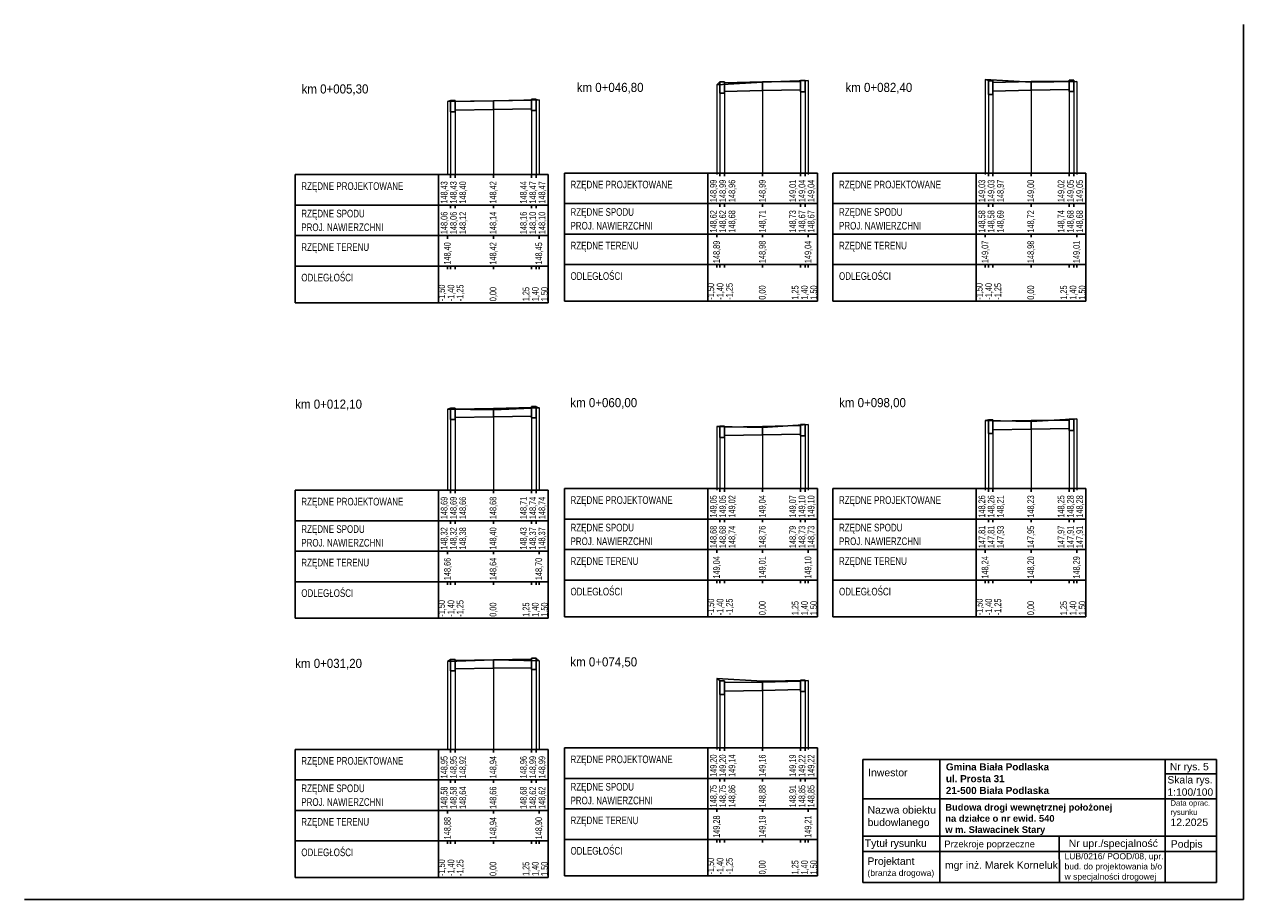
# Model space of a CAD drawing. Extents: x 122 to 234, y 297 to 358.
# Tile 3 of 3: x 194 to 234, y 329 to 358. Entities that reach past the tile are written whole.
import ezdxf

# ---------------------------------------------------------------- set-up
doc = ezdxf.new("R2010")
doc.units = 0
doc.header["$MEASUREMENT"] = 0
for name, color, linetype in [('PP_nawierzchnie', 7, 'Continuous'), ('PP_Opisy_tab', 7, 'Continuous'), ('PP_tabela', 7, 'Continuous'), ('PP_teren', 7, 'Continuous'), ('proj opisy', 7, 'Continuous')]:
    doc.layers.add(name, color=color, linetype=linetype)
doc.layers.add('PP_pomocnicze', color=7, linetype='Continuous', lineweight=9)
doc.layers.add('PP_projekt', color=5, linetype='Continuous', lineweight=30)
doc.styles.get("Standard").update_dxf_attribs({"font": 'ARIAL.TTF'})

msp = doc.modelspace()

# ---------------------------------------------------------------- linework, layer by layer
at = {"layer": 'Defpoints', "color": 1}
for q in [(234.304, 357.611), (194.304, 328.911)]:
    msp.add_line((234.304, 328.911), q, dxfattribs=at)
at = {"layer": 'PP_nawierzchnie'}
for p, q in [((217.121, 355.724), (217.121, 355.354)), ((217.271, 355.724), (217.271, 355.354)), ((217.271, 355.694), (217.271, 355.414)), ((218.521, 355.724), (218.521, 355.444)), ((218.521, 355.724), (218.521, 355.444)), ((219.771, 355.774), (219.771, 355.404)), ((219.771, 355.744), (219.771, 355.464)), ((219.921, 355.774), (219.921, 355.404)), ((225.93, 355.764), (225.93, 355.314)), ((226.08, 355.764), (226.08, 355.314)), ((226.08, 355.704), (226.08, 355.424)), ((227.33, 355.734), (227.33, 355.454)), ((227.33, 355.734), (227.33, 355.454)), ((228.58, 355.784), (228.58, 355.414)), ((228.58, 355.754), (228.58, 355.474)), ((228.73, 355.784), (228.73, 355.414)), ((217.121, 355.354), (217.271, 355.354)), ((217.271, 355.414), (218.521, 355.444)), ((218.521, 355.444), (219.771, 355.464)), ((219.771, 355.404), (219.921, 355.404)), ((225.93, 355.314), (226.08, 355.314)), ((226.08, 355.424), (227.33, 355.454)), ((227.33, 355.454), (228.58, 355.474)), ((228.58, 355.414), (228.73, 355.414)), ((208.289, 355.114), (208.289, 354.744)), ((208.439, 355.114), (208.439, 354.744)), ((208.439, 355.084), (208.439, 354.804)), ((208.439, 354.804), (209.689, 354.824)), ((209.689, 355.104), (209.689, 354.824)), ((209.689, 355.104), (209.689, 354.824)), ((209.689, 354.824), (210.939, 354.844)), ((210.939, 355.154), (210.939, 354.784)), ((210.939, 355.124), (210.939, 354.844)), ((211.089, 355.154), (211.089, 354.784)), ((208.289, 354.744), (208.439, 354.744)), ((210.939, 354.784), (211.089, 354.784)), ((208.289, 345.027), (208.289, 344.657)), ((208.439, 345.027), (208.439, 344.657)), ((208.439, 344.997), (208.439, 344.717)), ((209.689, 345.017), (209.689, 344.737)), ((209.689, 345.017), (209.689, 344.737)), ((210.939, 345.077), (210.939, 344.707)), ((210.939, 345.047), (210.939, 344.767)), ((211.089, 345.077), (211.089, 344.707)), ((208.289, 344.657), (208.439, 344.657)), ((208.439, 344.717), (209.689, 344.737)), ((209.689, 344.737), (210.939, 344.767)), ((210.939, 344.707), (211.089, 344.707)), ((217.121, 344.437), (217.121, 344.067)), ((217.271, 344.437), (217.271, 344.067)), ((217.271, 344.407), (217.271, 344.127)), ((218.521, 344.427), (218.521, 344.147)), ((218.521, 344.427), (218.521, 344.147)), ((219.771, 344.487), (219.771, 344.117)), ((219.771, 344.457), (219.771, 344.177)), ((219.921, 344.487), (219.921, 344.117)), ((225.93, 344.647), (225.93, 344.197)), ((226.08, 344.647), (226.08, 344.197)), ((226.08, 344.597), (226.08, 344.317)), ((227.33, 344.617), (227.33, 344.337)), ((227.33, 344.617), (227.33, 344.337)), ((228.58, 344.667), (228.58, 344.297)), ((228.58, 344.637), (228.58, 344.357)), ((228.73, 344.667), (228.73, 344.297)), ((217.121, 344.067), (217.271, 344.067)), ((217.271, 344.127), (218.521, 344.147)), ((218.521, 344.147), (219.771, 344.177)), ((219.771, 344.117), (219.921, 344.117)), ((225.93, 344.197), (226.08, 344.197)), ((226.08, 344.317), (227.33, 344.337)), ((227.33, 344.337), (228.58, 344.357)), ((228.58, 344.297), (228.73, 344.297)), ((210.939, 336.826), (210.939, 336.456)), ((211.089, 336.826), (211.089, 336.456)), ((208.289, 336.786), (208.289, 336.416)), ((208.289, 336.416), (208.439, 336.416)), ((208.439, 336.786), (208.439, 336.416)), ((208.439, 336.756), (208.439, 336.476)), ((208.439, 336.476), (209.689, 336.496)), ((209.689, 336.776), (209.689, 336.496)), ((209.689, 336.776), (209.689, 336.496)), ((209.689, 336.496), (210.939, 336.516)), ((210.939, 336.796), (210.939, 336.516)), ((210.939, 336.456), (211.089, 336.456)), ((217.121, 336.086), (217.121, 335.636)), ((217.271, 336.086), (217.271, 335.636)), ((217.271, 336.026), (217.271, 335.746)), ((218.521, 336.046), (218.521, 335.766)), ((218.521, 336.046), (218.521, 335.766)), ((219.771, 336.106), (219.771, 335.736)), ((219.771, 336.076), (219.771, 335.796)), ((219.921, 336.106), (219.921, 335.736)), ((217.121, 335.636), (217.271, 335.636)), ((217.271, 335.746), (218.521, 335.766)), ((218.521, 335.766), (219.771, 335.796)), ((219.771, 335.736), (219.921, 335.736))]:
    msp.add_line(p, q, dxfattribs=at)
at = {"layer": 'PP_Opisy_tab'}
for p, q in [((208.289, 352.684), (208.289, 352.584)), ((208.439, 352.684), (208.439, 352.584)), ((208.439, 352.684), (208.439, 352.584)), ((209.689, 352.684), (209.689, 352.584)), ((210.939, 352.684), (210.939, 352.584)), ((210.939, 352.684), (210.939, 352.584)), ((211.089, 352.684), (211.089, 352.584)), ((217.121, 352.734), (217.121, 352.634)), ((217.271, 352.734), (217.271, 352.634)), ((217.271, 352.734), (217.271, 352.634)), ((218.521, 352.734), (218.521, 352.634)), ((219.771, 352.734), (219.771, 352.634)), ((219.771, 352.734), (219.771, 352.634)), ((219.921, 352.734), (219.921, 352.634)), ((225.93, 352.734), (225.93, 352.634)), ((226.08, 352.734), (226.08, 352.634)), ((226.08, 352.734), (226.08, 352.634)), ((227.33, 352.734), (227.33, 352.634)), ((228.58, 352.734), (228.58, 352.634)), ((228.58, 352.734), (228.58, 352.634)), ((228.73, 352.734), (228.73, 352.634)), ((208.289, 351.684), (208.289, 351.584)), ((208.439, 351.684), (208.439, 351.584)), ((208.439, 351.684), (208.439, 351.584)), ((209.689, 351.684), (209.689, 351.584)), ((210.939, 351.684), (210.939, 351.584)), ((210.939, 351.684), (210.939, 351.584)), ((211.089, 351.684), (211.089, 351.584)), ((217.121, 351.734), (217.121, 351.634)), ((217.271, 351.734), (217.271, 351.634)), ((217.271, 351.734), (217.271, 351.634)), ((218.521, 351.734), (218.521, 351.634)), ((219.771, 351.734), (219.771, 351.634)), ((219.771, 351.734), (219.771, 351.634)), ((219.921, 351.734), (219.921, 351.634)), ((225.93, 351.734), (225.93, 351.634)), ((226.08, 351.734), (226.08, 351.634)), ((226.08, 351.734), (226.08, 351.634)), ((227.33, 351.734), (227.33, 351.634)), ((228.58, 351.734), (228.58, 351.634)), ((228.58, 351.734), (228.58, 351.634)), ((228.73, 351.734), (228.73, 351.634)), ((208.189, 350.684), (208.189, 350.584)), ((209.689, 350.684), (209.689, 350.584)), ((211.189, 350.684), (211.189, 350.584)), ((217.021, 350.734), (217.021, 350.634)), ((218.521, 350.734), (218.521, 350.634)), ((220.021, 350.734), (220.021, 350.634)), ((225.83, 350.734), (225.83, 350.634)), ((227.33, 350.734), (227.33, 350.634)), ((228.83, 350.734), (228.83, 350.634)), ((208.189, 349.684), (208.189, 349.584)), ((208.289, 349.684), (208.289, 349.584)), ((208.439, 349.684), (208.439, 349.584)), ((209.689, 349.684), (209.689, 349.584)), ((210.939, 349.684), (210.939, 349.584)), ((211.089, 349.684), (211.089, 349.584)), ((211.189, 349.684), (211.189, 349.584)), ((217.021, 349.734), (217.021, 349.634)), ((217.121, 349.734), (217.121, 349.634)), ((217.271, 349.734), (217.271, 349.634)), ((218.521, 349.734), (218.521, 349.634)), ((219.771, 349.734), (219.771, 349.634)), ((219.921, 349.734), (219.921, 349.634)), ((220.021, 349.734), (220.021, 349.634)), ((225.83, 349.734), (225.83, 349.634)), ((225.93, 349.734), (225.93, 349.634)), ((226.08, 349.734), (226.08, 349.634)), ((227.33, 349.734), (227.33, 349.634)), ((228.58, 349.734), (228.58, 349.634)), ((228.73, 349.734), (228.73, 349.634)), ((228.83, 349.734), (228.83, 349.634)), ((208.289, 342.337), (208.289, 342.237)), ((208.439, 342.337), (208.439, 342.237)), ((208.439, 342.337), (208.439, 342.237)), ((209.689, 342.337), (209.689, 342.237)), ((210.939, 342.337), (210.939, 342.237)), ((210.939, 342.337), (210.939, 342.237)), ((211.089, 342.337), (211.089, 342.237)), ((217.121, 342.387), (217.121, 342.287)), ((217.271, 342.387), (217.271, 342.287)), ((217.271, 342.387), (217.271, 342.287)), ((218.521, 342.387), (218.521, 342.287)), ((219.771, 342.387), (219.771, 342.287)), ((219.771, 342.387), (219.771, 342.287)), ((219.921, 342.387), (219.921, 342.287)), ((225.93, 342.387), (225.93, 342.287)), ((226.08, 342.387), (226.08, 342.287)), ((226.08, 342.387), (226.08, 342.287)), ((227.33, 342.387), (227.33, 342.287)), ((228.58, 342.387), (228.58, 342.287)), ((228.58, 342.387), (228.58, 342.287)), ((228.73, 342.387), (228.73, 342.287)), ((208.289, 341.337), (208.289, 341.237)), ((208.439, 341.337), (208.439, 341.237)), ((208.439, 341.337), (208.439, 341.237)), ((209.689, 341.337), (209.689, 341.237)), ((210.939, 341.337), (210.939, 341.237)), ((210.939, 341.337), (210.939, 341.237)), ((211.089, 341.337), (211.089, 341.237)), ((217.121, 341.387), (217.121, 341.287)), ((217.271, 341.387), (217.271, 341.287)), ((217.271, 341.387), (217.271, 341.287)), ((218.521, 341.387), (218.521, 341.287)), ((219.771, 341.387), (219.771, 341.287)), ((219.771, 341.387), (219.771, 341.287)), ((219.921, 341.387), (219.921, 341.287)), ((225.93, 341.387), (225.93, 341.287)), ((226.08, 341.387), (226.08, 341.287)), ((226.08, 341.387), (226.08, 341.287)), ((227.33, 341.387), (227.33, 341.287)), ((228.58, 341.387), (228.58, 341.287)), ((228.58, 341.387), (228.58, 341.287)), ((228.73, 341.387), (228.73, 341.287)), ((208.189, 340.337), (208.189, 340.237)), ((209.689, 340.337), (209.689, 340.237)), ((211.189, 340.337), (211.189, 340.237)), ((217.021, 340.387), (217.021, 340.287)), ((218.521, 340.387), (218.521, 340.287)), ((220.021, 340.387), (220.021, 340.287)), ((225.83, 340.387), (225.83, 340.287)), ((227.33, 340.387), (227.33, 340.287)), ((228.83, 340.387), (228.83, 340.287)), ((208.189, 339.337), (208.189, 339.237)), ((208.289, 339.337), (208.289, 339.237)), ((208.439, 339.337), (208.439, 339.237)), ((209.689, 339.337), (209.689, 339.237)), ((210.939, 339.337), (210.939, 339.237)), ((211.089, 339.337), (211.089, 339.237)), ((211.189, 339.337), (211.189, 339.237)), ((217.021, 339.387), (217.021, 339.287)), ((217.121, 339.387), (217.121, 339.287)), ((217.271, 339.387), (217.271, 339.287)), ((218.521, 339.387), (218.521, 339.287)), ((219.771, 339.387), (219.771, 339.287)), ((219.921, 339.387), (219.921, 339.287)), ((220.021, 339.387), (220.021, 339.287)), ((225.83, 339.387), (225.83, 339.287)), ((225.93, 339.387), (225.93, 339.287)), ((226.08, 339.387), (226.08, 339.287)), ((227.33, 339.387), (227.33, 339.287)), ((228.58, 339.387), (228.58, 339.287)), ((228.73, 339.387), (228.73, 339.287)), ((228.83, 339.387), (228.83, 339.287)), ((208.289, 333.836), (208.289, 333.736)), ((208.439, 333.836), (208.439, 333.736)), ((208.439, 333.836), (208.439, 333.736)), ((209.689, 333.836), (209.689, 333.736)), ((210.939, 333.836), (210.939, 333.736)), ((210.939, 333.836), (210.939, 333.736)), ((211.089, 333.836), (211.089, 333.736)), ((217.121, 333.886), (217.121, 333.786)), ((217.271, 333.886), (217.271, 333.786)), ((217.271, 333.886), (217.271, 333.786)), ((218.521, 333.886), (218.521, 333.786)), ((219.771, 333.886), (219.771, 333.786)), ((219.771, 333.886), (219.771, 333.786)), ((219.921, 333.886), (219.921, 333.786)), ((208.289, 332.836), (208.289, 332.736)), ((208.439, 332.836), (208.439, 332.736)), ((208.439, 332.836), (208.439, 332.736)), ((209.689, 332.836), (209.689, 332.736)), ((210.939, 332.836), (210.939, 332.736)), ((210.939, 332.836), (210.939, 332.736)), ((211.089, 332.836), (211.089, 332.736)), ((217.121, 332.886), (217.121, 332.786)), ((217.271, 332.886), (217.271, 332.786)), ((217.271, 332.886), (217.271, 332.786)), ((218.521, 332.886), (218.521, 332.786)), ((219.771, 332.886), (219.771, 332.786)), ((219.771, 332.886), (219.771, 332.786)), ((219.921, 332.886), (219.921, 332.786)), ((208.189, 331.836), (208.189, 331.736)), ((209.689, 331.836), (209.689, 331.736)), ((211.189, 331.836), (211.189, 331.736)), ((217.021, 331.886), (217.021, 331.786)), ((218.521, 331.886), (218.521, 331.786)), ((220.021, 331.886), (220.021, 331.786)), ((208.189, 330.836), (208.189, 330.736)), ((208.289, 330.836), (208.289, 330.736)), ((208.439, 330.836), (208.439, 330.736)), ((209.689, 330.836), (209.689, 330.736)), ((210.939, 330.836), (210.939, 330.736)), ((211.089, 330.836), (211.089, 330.736)), ((211.189, 330.836), (211.189, 330.736)), ((217.021, 330.886), (217.021, 330.786)), ((217.121, 330.886), (217.121, 330.786)), ((217.271, 330.886), (217.271, 330.786)), ((218.521, 330.886), (218.521, 330.786)), ((219.771, 330.886), (219.771, 330.786)), ((219.921, 330.886), (219.921, 330.786)), ((220.021, 330.886), (220.021, 330.786))]:
    msp.add_line(p, q, dxfattribs=at)
at = {"layer": 'PP_pomocnicze'}
for p, q in [((217.021, 355.624), (217.021, 352.684)), ((217.121, 355.724), (217.121, 352.684)), ((217.271, 355.724), (217.271, 352.684)), ((217.271, 355.694), (217.271, 352.684)), ((218.521, 355.724), (218.521, 352.684)), ((218.521, 355.714), (218.521, 352.684)), ((219.771, 355.774), (219.771, 352.684)), ((219.771, 355.744), (219.771, 352.684)), ((219.921, 355.774), (219.921, 352.684)), ((220.021, 355.774), (220.021, 352.684)), ((225.83, 355.804), (225.83, 352.684)), ((225.93, 355.764), (225.93, 352.684)), ((226.08, 355.764), (226.08, 352.684)), ((226.08, 355.704), (226.08, 352.684)), ((227.33, 355.734), (227.33, 352.684)), ((227.33, 355.714), (227.33, 352.684)), ((228.58, 355.784), (228.58, 352.684)), ((228.58, 355.754), (228.58, 352.684)), ((228.73, 355.784), (228.73, 352.684)), ((228.83, 355.744), (228.83, 352.684)), ((208.189, 355.084), (208.189, 352.684)), ((208.289, 355.114), (208.289, 352.684)), ((208.439, 355.114), (208.439, 352.684)), ((208.439, 355.084), (208.439, 352.684)), ((209.689, 355.104), (209.689, 352.684)), ((209.689, 355.104), (209.689, 352.684)), ((210.939, 355.154), (210.939, 352.684)), ((210.939, 355.124), (210.939, 352.684)), ((211.089, 355.154), (211.089, 352.684)), ((211.189, 355.134), (211.189, 352.684)), ((208.189, 344.997), (208.189, 342.337)), ((208.289, 345.027), (208.289, 342.337)), ((208.439, 345.027), (208.439, 342.337)), ((208.439, 344.997), (208.439, 342.337)), ((209.689, 345.017), (209.689, 342.337)), ((209.689, 344.977), (209.689, 342.337)), ((210.939, 345.077), (210.939, 342.337)), ((210.939, 345.047), (210.939, 342.337)), ((211.089, 345.077), (211.089, 342.337)), ((211.189, 345.037), (211.189, 342.337)), ((217.021, 344.427), (217.021, 342.337)), ((217.121, 344.437), (217.121, 342.337)), ((217.271, 344.437), (217.271, 342.337)), ((217.271, 344.407), (217.271, 342.337)), ((218.521, 344.427), (218.521, 342.337)), ((219.771, 344.487), (219.771, 342.337)), ((219.771, 344.457), (219.771, 342.337)), ((219.921, 344.487), (219.921, 342.337)), ((220.021, 344.487), (220.021, 342.337)), ((225.83, 344.627), (225.83, 342.337)), ((225.93, 344.647), (225.93, 342.337)), ((226.08, 344.647), (226.08, 342.337)), ((226.08, 344.597), (226.08, 342.337)), ((227.33, 344.617), (227.33, 342.337)), ((227.33, 344.587), (227.33, 342.337)), ((228.58, 344.667), (228.58, 342.337)), ((228.58, 344.637), (228.58, 342.337)), ((228.73, 344.667), (228.73, 342.337)), ((228.83, 344.677), (228.83, 342.337)), ((218.521, 344.397), (218.521, 342.337)), ((210.939, 336.826), (210.939, 333.836)), ((211.089, 336.826), (211.089, 333.836)), ((208.189, 336.716), (208.189, 333.836)), ((208.289, 336.786), (208.289, 333.836)), ((208.439, 336.786), (208.439, 333.836)), ((208.439, 336.756), (208.439, 333.836)), ((209.689, 336.776), (209.689, 333.836)), ((209.689, 336.776), (209.689, 333.836)), ((210.939, 336.796), (210.939, 333.836)), ((211.189, 336.736), (211.189, 333.836)), ((217.021, 336.166), (217.021, 333.836)), ((217.121, 336.086), (217.121, 333.836)), ((217.271, 336.086), (217.271, 333.836)), ((217.271, 336.026), (217.271, 333.836)), ((218.521, 336.076), (218.521, 333.836)), ((218.521, 336.046), (218.521, 333.836)), ((219.771, 336.106), (219.771, 333.836)), ((219.771, 336.076), (219.771, 333.836)), ((219.921, 336.106), (219.921, 333.836)), ((220.021, 336.096), (220.021, 333.836))]:
    msp.add_line(p, q, dxfattribs=at)
at = {"layer": 'PP_projekt', "color": 0, "lineweight": 9}
for p, q in [((217.121, 355.724), (217.021, 355.624)), ((225.93, 355.764), (225.83, 355.804)), ((208.289, 355.114), (208.189, 355.084)), ((211.089, 355.154), (211.189, 355.134)), ((208.289, 345.027), (208.189, 344.997)), ((211.089, 345.077), (211.189, 345.037)), ((217.121, 344.437), (217.021, 344.427)), ((225.93, 344.647), (225.83, 344.627)), ((211.089, 336.826), (211.189, 336.736)), ((208.289, 336.786), (208.189, 336.716)), ((217.121, 336.086), (217.021, 336.166))]:
    msp.add_line(p, q, dxfattribs=at)
at = {"layer": 'PP_projekt'}
for p, q in [((217.121, 355.724), (217.271, 355.724)), ((217.271, 355.694), (218.521, 355.724)), ((217.271, 355.724), (217.271, 355.694)), ((218.521, 355.724), (219.771, 355.744)), ((219.771, 355.774), (219.921, 355.774)), ((219.771, 355.744), (219.771, 355.774)), ((225.93, 355.764), (226.08, 355.764)), ((226.08, 355.764), (226.08, 355.704)), ((226.08, 355.704), (227.33, 355.734)), ((227.33, 355.734), (228.58, 355.754)), ((228.58, 355.784), (228.73, 355.784)), ((228.58, 355.754), (228.58, 355.784)), ((208.289, 355.114), (208.439, 355.114)), ((208.439, 355.114), (208.439, 355.084)), ((208.439, 355.084), (209.689, 355.104)), ((209.689, 355.104), (210.939, 355.124)), ((210.939, 355.154), (211.089, 355.154)), ((210.939, 355.124), (210.939, 355.154)), ((208.289, 345.027), (208.439, 345.027)), ((208.439, 345.027), (208.439, 344.997)), ((208.439, 344.997), (209.689, 345.017)), ((209.689, 345.017), (210.939, 345.047)), ((210.939, 345.077), (211.089, 345.077)), ((210.939, 345.047), (210.939, 345.077)), ((217.121, 344.437), (217.271, 344.437)), ((217.271, 344.437), (217.271, 344.407)), ((217.271, 344.407), (218.521, 344.427)), ((218.521, 344.427), (219.771, 344.457)), ((219.771, 344.487), (219.921, 344.487)), ((219.771, 344.457), (219.771, 344.487)), ((225.93, 344.647), (226.08, 344.647)), ((226.08, 344.647), (226.08, 344.597)), ((226.08, 344.597), (227.33, 344.617)), ((227.33, 344.617), (228.58, 344.637)), ((228.58, 344.667), (228.73, 344.667)), ((228.58, 344.637), (228.58, 344.667)), ((210.939, 336.826), (211.089, 336.826)), ((210.939, 336.796), (210.939, 336.826)), ((208.289, 336.786), (208.439, 336.786)), ((208.439, 336.786), (208.439, 336.756)), ((208.439, 336.756), (209.689, 336.776)), ((209.689, 336.776), (210.939, 336.796)), ((217.121, 336.086), (217.271, 336.086)), ((217.271, 336.086), (217.271, 336.026)), ((217.271, 336.026), (218.521, 336.046)), ((218.521, 336.046), (219.771, 336.076)), ((219.771, 336.106), (219.921, 336.106)), ((219.771, 336.076), (219.771, 336.106))]:
    msp.add_line(p, q, dxfattribs=at)
at = {"layer": 'PP_tabela'}
for p, q in [((203.189, 352.684), (203.189, 348.484)), ((203.189, 352.684), (211.489, 352.684)), ((207.889, 352.684), (207.889, 348.484)), ((211.489, 352.684), (211.489, 348.484)), ((212.021, 352.734), (212.021, 348.534)), ((212.021, 352.734), (220.321, 352.734)), ((216.721, 352.734), (216.721, 348.534)), ((220.321, 352.734), (220.321, 348.534)), ((220.83, 352.734), (220.83, 348.534)), ((220.83, 352.734), (229.13, 352.734)), ((225.53, 352.734), (225.53, 348.534)), ((229.13, 352.734), (229.13, 348.534)), ((203.189, 351.684), (211.489, 351.684)), ((212.021, 351.734), (220.321, 351.734)), ((220.83, 351.734), (229.13, 351.734)), ((203.189, 350.684), (211.489, 350.684)), ((212.021, 350.734), (220.321, 350.734)), ((220.83, 350.734), (229.13, 350.734)), ((203.189, 349.684), (211.489, 349.684)), ((212.021, 349.734), (220.321, 349.734)), ((220.83, 349.734), (229.13, 349.734)), ((203.189, 348.484), (211.489, 348.484)), ((212.021, 348.534), (220.321, 348.534)), ((220.83, 348.534), (229.13, 348.534)), ((203.189, 342.337), (203.189, 338.137)), ((203.189, 342.337), (211.489, 342.337)), ((207.889, 342.337), (207.889, 338.137)), ((211.489, 342.337), (211.489, 338.137)), ((212.021, 342.387), (212.021, 338.187)), ((212.021, 342.387), (220.321, 342.387)), ((216.721, 342.387), (216.721, 338.187)), ((220.321, 342.387), (220.321, 338.187)), ((220.83, 342.387), (220.83, 338.187)), ((220.83, 342.387), (229.13, 342.387)), ((225.53, 342.387), (225.53, 338.187)), ((229.13, 342.387), (229.13, 338.187)), ((203.189, 341.337), (211.489, 341.337)), ((212.021, 341.387), (220.321, 341.387)), ((220.83, 341.387), (229.13, 341.387)), ((203.189, 340.337), (211.489, 340.337)), ((212.021, 340.387), (220.321, 340.387)), ((220.83, 340.387), (229.13, 340.387)), ((203.189, 339.337), (211.489, 339.337)), ((212.021, 339.387), (220.321, 339.387)), ((220.83, 339.387), (229.13, 339.387)), ((203.189, 338.137), (211.489, 338.137)), ((212.021, 338.187), (220.321, 338.187)), ((220.83, 338.187), (229.13, 338.187)), ((203.189, 333.836), (203.189, 329.636)), ((203.189, 333.836), (211.489, 333.836)), ((207.889, 333.836), (207.889, 329.636)), ((211.489, 333.836), (211.489, 329.636)), ((212.021, 333.886), (212.021, 329.686)), ((212.021, 333.886), (220.321, 333.886)), ((216.721, 333.886), (216.721, 329.686)), ((220.321, 333.886), (220.321, 329.686)), ((203.189, 332.836), (211.489, 332.836)), ((212.021, 332.886), (220.321, 332.886)), ((203.189, 331.836), (211.489, 331.836)), ((212.021, 331.886), (220.321, 331.886)), ((203.189, 330.836), (211.489, 330.836)), ((212.021, 330.886), (220.321, 330.886)), ((203.189, 329.636), (211.489, 329.636)), ((212.021, 329.686), (220.321, 329.686))]:
    msp.add_line(p, q, dxfattribs=at)
at = {"layer": 'PP_teren'}
for p, q in [((217.021, 355.624), (218.521, 355.714)), ((218.521, 355.714), (220.021, 355.774)), ((225.83, 355.804), (227.33, 355.714)), ((227.33, 355.714), (228.83, 355.744)), ((208.189, 355.084), (209.689, 355.104)), ((209.689, 355.104), (211.189, 355.134)), ((208.189, 344.997), (209.689, 344.977)), ((209.689, 344.977), (211.189, 345.037)), ((217.021, 344.427), (218.521, 344.397)), ((218.521, 344.397), (220.021, 344.487)), ((225.83, 344.627), (227.33, 344.587)), ((227.33, 344.587), (228.83, 344.677)), ((208.189, 336.716), (209.689, 336.776)), ((209.689, 336.776), (211.189, 336.736)), ((217.021, 336.166), (218.521, 336.076)), ((218.521, 336.076), (220.021, 336.096))]:
    msp.add_line(p, q, dxfattribs=at)
at = {"layer": 'proj opisy', "lineweight": -3}
for p, q in [((221.81, 333.503), (221.81, 329.475)), ((221.81, 333.503), (233.412, 333.503)), ((224.335, 333.503), (224.335, 329.475)), ((231.728, 333.503), (231.728, 330.991)), ((233.412, 333.503), (233.412, 329.476)), ((221.81, 332.216), (233.412, 332.216)), ((221.81, 330.991), (233.412, 330.991)), ((228.257, 330.991), (228.258, 329.476)), ((231.728, 330.991), (231.728, 329.476)), ((221.81, 330.485), (233.412, 330.485)), ((221.81, 329.475), (233.412, 329.476))]:
    msp.add_line(p, q, dxfattribs=at)
at = {"layer": 'proj opisy'}
msp.add_line((233.412, 333.041), (231.728, 333.041), dxfattribs=at)

# ---------------------------------------------------------------- texts
at = {"layer": 'PP_Opisy_tab', "width": 0.75}
for s, p in [('148,43', (208.185, 351.734)), ('148,43', (208.488, 351.734)), ('148,40', (208.794, 351.734)), ('148,42', (209.789, 351.734)), ('148,44', (210.785, 351.734)), ('148,47', (211.091, 351.734)), ('148,47', (211.392, 351.734)), ('148,99', (217.017, 351.784)), ('148,99', (217.32, 351.784)), ('148,96', (217.626, 351.784)), ('148,99', (218.621, 351.784)), ('149,01', (219.617, 351.784)), ('149,04', (219.923, 351.784)), ('149,04', (220.224, 351.784)), ('149,03', (225.826, 351.784)), ('149,03', (226.129, 351.784)), ('148,97', (226.435, 351.784)), ('149,00', (227.43, 351.784)), ('149,02', (228.425, 351.784)), ('149,05', (228.731, 351.784)), ('149,05', (229.033, 351.784)), ('148,06', (208.185, 350.734)), ('148,06', (208.488, 350.734)), ('148,12', (208.794, 350.734)), ('148,14', (209.789, 350.734)), ('148,16', (210.785, 350.734)), ('148,10', (211.091, 350.734)), ('148,10', (211.392, 350.734)), ('148,62', (217.017, 350.784)), ('148,62', (217.32, 350.784)), ('148,68', (217.626, 350.784)), ('148,71', (218.621, 350.784)), ('148,73', (219.617, 350.784)), ('148,67', (219.923, 350.784)), ('148,67', (220.224, 350.784)), ('148,58', (225.826, 350.784)), ('148,58', (226.129, 350.784)), ('148,69', (226.435, 350.784)), ('148,72', (227.43, 350.784)), ('148,74', (228.425, 350.784)), ('148,68', (228.731, 350.784)), ('148,68', (229.033, 350.784)), ('148,40', (208.289, 349.734)), ('148,42', (209.789, 349.734)), ('148,45', (211.289, 349.734)), ('148,89', (217.121, 349.784)), ('148,98', (218.621, 349.784)), ('149,04', (220.121, 349.784)), ('149,07', (225.93, 349.784)), ('148,98', (227.43, 349.784)), ('149,01', (228.93, 349.784)), ('-1,50', (208.101, 348.534)), ('-1,40', (208.407, 348.534)), ('-1,25', (208.709, 348.534)), ('0,00', (209.789, 348.534)), ('1,25', (210.868, 348.534)), ('1,40', (211.174, 348.534)), ('1,50', (211.475, 348.534)), ('-1,50', (216.933, 348.584)), ('-1,40', (217.239, 348.584)), ('-1,25', (217.541, 348.584)), ('0,00', (218.621, 348.584)), ('1,25', (219.7, 348.584)), ('1,40', (220.006, 348.584)), ('1,50', (220.307, 348.584)), ('-1,50', (225.742, 348.584)), ('-1,40', (226.048, 348.584)), ('-1,25', (226.35, 348.584)), ('0,00', (227.43, 348.584)), ('1,25', (228.509, 348.584)), ('1,40', (228.815, 348.584)), ('1,50', (229.116, 348.584)), ('148,69', (208.185, 341.387)), ('148,69', (208.488, 341.387)), ('148,66', (208.794, 341.387)), ('148,68', (209.789, 341.387)), ('148,71', (210.785, 341.387)), ('148,74', (211.091, 341.387)), ('148,74', (211.392, 341.387)), ('149,05', (217.017, 341.437)), ('149,05', (217.32, 341.437)), ('149,02', (217.626, 341.437)), ('149,04', (218.621, 341.437)), ('149,07', (219.617, 341.437)), ('149,10', (219.923, 341.437)), ('149,10', (220.224, 341.437)), ('148,26', (225.826, 341.437)), ('148,26', (226.129, 341.437)), ('148,21', (226.435, 341.437)), ('148,23', (227.43, 341.437)), ('148,25', (228.425, 341.437)), ('148,28', (228.731, 341.437)), ('148,28', (229.033, 341.437)), ('148,32', (208.185, 340.387)), ('148,32', (208.488, 340.387)), ('148,38', (208.794, 340.387)), ('148,40', (209.789, 340.387)), ('148,43', (210.785, 340.387)), ('148,37', (211.091, 340.387)), ('148,37', (211.392, 340.387)), ('148,68', (217.017, 340.437)), ('148,68', (217.32, 340.437)), ('148,74', (217.626, 340.437)), ('148,76', (218.621, 340.437)), ('148,79', (219.617, 340.437)), ('148,73', (219.923, 340.437)), ('148,73', (220.224, 340.437)), ('147,81', (225.826, 340.437)), ('147,81', (226.129, 340.437)), ('147,93', (226.435, 340.437)), ('147,95', (227.43, 340.437)), ('147,97', (228.425, 340.437)), ('147,91', (228.731, 340.437)), ('147,91', (229.033, 340.437)), ('148,66', (208.289, 339.387)), ('148,64', (209.789, 339.387)), ('148,70', (211.289, 339.387)), ('149,04', (217.121, 339.437)), ('149,01', (218.621, 339.437)), ('149,10', (220.121, 339.437)), ('148,24', (225.93, 339.437)), ('148,20', (227.43, 339.437)), ('148,29', (228.93, 339.437)), ('-1,50', (208.101, 338.187)), ('-1,40', (208.407, 338.187)), ('-1,25', (208.709, 338.187)), ('0,00', (209.789, 338.187)), ('1,25', (210.868, 338.187)), ('1,40', (211.174, 338.187)), ('1,50', (211.475, 338.187)), ('-1,50', (216.933, 338.237)), ('-1,40', (217.239, 338.237)), ('-1,25', (217.541, 338.237)), ('0,00', (218.621, 338.237)), ('1,25', (219.7, 338.237)), ('1,40', (220.006, 338.237)), ('1,50', (220.307, 338.237)), ('-1,50', (225.742, 338.237)), ('-1,40', (226.048, 338.237)), ('-1,25', (226.35, 338.237)), ('0,00', (227.43, 338.237)), ('1,25', (228.509, 338.237)), ('1,40', (228.815, 338.237)), ('1,50', (229.116, 338.237)), ('149,20', (217.017, 332.936)), ('149,20', (217.32, 332.936)), ('149,14', (217.626, 332.936)), ('149,16', (218.621, 332.936)), ('149,19', (219.617, 332.936)), ('149,22', (219.923, 332.936)), ('149,22', (220.224, 332.936)), ('148,95', (208.185, 332.886)), ('148,95', (208.488, 332.886)), ('148,92', (208.794, 332.886)), ('148,94', (209.789, 332.886)), ('148,96', (210.785, 332.886)), ('148,99', (211.091, 332.886)), ('148,99', (211.392, 332.886)), ('148,58', (208.185, 331.886)), ('148,58', (208.488, 331.886)), ('148,64', (208.794, 331.886)), ('148,66', (209.789, 331.886)), ('148,68', (210.785, 331.886)), ('148,62', (211.091, 331.886)), ('148,62', (211.392, 331.886)), ('148,75', (217.017, 331.936)), ('148,75', (217.32, 331.936)), ('148,86', (217.626, 331.936)), ('148,88', (218.621, 331.936)), ('148,91', (219.617, 331.936)), ('148,85', (219.923, 331.936)), ('148,85', (220.224, 331.936)), ('149,28', (217.121, 330.936)), ('149,19', (218.621, 330.936)), ('149,21', (220.121, 330.936)), ('148,88', (208.289, 330.886)), ('148,94', (209.789, 330.886)), ('148,90', (211.289, 330.886)), ('-1,50', (208.101, 329.686)), ('-1,40', (208.407, 329.686)), ('-1,25', (208.709, 329.686)), ('0,00', (209.789, 329.686)), ('1,25', (210.868, 329.686)), ('1,40', (211.174, 329.686)), ('1,50', (211.475, 329.686)), ('-1,50', (216.933, 329.736)), ('-1,40', (217.239, 329.736)), ('-1,25', (217.541, 329.736)), ('0,00', (218.621, 329.736)), ('1,25', (219.7, 329.736)), ('1,40', (220.006, 329.736)), ('1,50', (220.307, 329.736))]:
    msp.add_text(s, height=0.22, rotation=90, dxfattribs=at).set_placement(p)
at = {"layer": 'PP_tabela'}
for s, height, width, p in [('km 0+005,30', 0.3, 0.9, (203.399, 355.345)), ('km 0+046,80', 0.3, 0.9, (212.425, 355.395)), ('km 0+082,40', 0.3, 0.9, (221.242, 355.395)), ('RZĘDNE PROJEKTOWANE', 0.25, 0.75, (203.389, 352.184)), ('RZĘDNE PROJEKTOWANE', 0.25, 0.75, (212.221, 352.234)), ('RZĘDNE PROJEKTOWANE', 0.25, 0.75, (221.03, 352.234)), ('RZĘDNE SPODU', 0.25, 0.75, (212.221, 351.334)), ('RZĘDNE SPODU', 0.25, 0.75, (221.03, 351.334)), ('RZĘDNE SPODU', 0.25, 0.75, (203.389, 351.284)), ('PROJ. NAWIERZCHNI', 0.25, 0.75, (203.389, 350.834)), ('PROJ. NAWIERZCHNI', 0.25, 0.75, (212.221, 350.884)), ('PROJ. NAWIERZCHNI', 0.25, 0.75, (221.03, 350.884)), ('RZĘDNE TERENU', 0.25, 0.75, (203.389, 350.184)), ('RZĘDNE TERENU', 0.25, 0.75, (212.221, 350.234)), ('RZĘDNE TERENU', 0.25, 0.75, (221.03, 350.234)), ('ODLEGŁOŚCI', 0.25, 0.75, (203.389, 349.184)), ('ODLEGŁOŚCI', 0.25, 0.75, (212.221, 349.234)), ('ODLEGŁOŚCI', 0.25, 0.75, (221.03, 349.234)), ('km 0+012,10', 0.3, 0.9, (203.189, 345.008)), ('km 0+060,00', 0.3, 0.9, (212.216, 345.058)), ('km 0+098,00', 0.3, 0.9, (221.033, 345.058)), ('RZĘDNE PROJEKTOWANE', 0.25, 0.75, (203.389, 341.837)), ('RZĘDNE PROJEKTOWANE', 0.25, 0.75, (212.221, 341.887)), ('RZĘDNE PROJEKTOWANE', 0.25, 0.75, (221.03, 341.887)), ('RZĘDNE SPODU', 0.25, 0.75, (203.389, 340.937)), ('RZĘDNE SPODU', 0.25, 0.75, (212.221, 340.987)), ('RZĘDNE SPODU', 0.25, 0.75, (221.03, 340.987)), ('PROJ. NAWIERZCHNI', 0.25, 0.75, (203.389, 340.487)), ('PROJ. NAWIERZCHNI', 0.25, 0.75, (212.221, 340.537)), ('PROJ. NAWIERZCHNI', 0.25, 0.75, (221.03, 340.537)), ('RZĘDNE TERENU', 0.25, 0.75, (203.389, 339.837)), ('RZĘDNE TERENU', 0.25, 0.75, (212.221, 339.887)), ('RZĘDNE TERENU', 0.25, 0.75, (221.03, 339.887)), ('ODLEGŁOŚCI', 0.25, 0.75, (203.389, 338.837)), ('ODLEGŁOŚCI', 0.25, 0.75, (212.221, 338.887)), ('ODLEGŁOŚCI', 0.25, 0.75, (221.03, 338.887)), ('km 0+031,20', 0.3, 0.9, (203.189, 336.507)), ('km 0+074,50', 0.3, 0.9, (212.216, 336.557)), ('RZĘDNE PROJEKTOWANE', 0.25, 0.75, (203.389, 333.336)), ('RZĘDNE PROJEKTOWANE', 0.25, 0.75, (212.221, 333.386)), ('RZĘDNE SPODU', 0.25, 0.75, (203.389, 332.436)), ('RZĘDNE SPODU', 0.25, 0.75, (212.221, 332.486)), ('PROJ. NAWIERZCHNI', 0.25, 0.75, (203.389, 331.986)), ('PROJ. NAWIERZCHNI', 0.25, 0.75, (212.221, 332.036)), ('RZĘDNE TERENU', 0.25, 0.75, (203.389, 331.336)), ('RZĘDNE TERENU', 0.25, 0.75, (212.221, 331.386)), ('ODLEGŁOŚCI', 0.25, 0.75, (203.389, 330.336)), ('ODLEGŁOŚCI', 0.25, 0.75, (212.221, 330.386))]:
    msp.add_text(s, height=height, dxfattribs=dict(at, width=width)).set_placement(p)
at = {"layer": 'proj opisy', "lineweight": -3, "attachment_point": 1, "rotation": 0.0023}
for s, insert, char_height, width in [('{\\fArial|b0|i0|c238|p34;Inwestor}', (221.987, 333.201), 0.24469, 6.95257), ('{\\fArial|b1|i0|c238|p34;Gmina Biała Podlaska\\Pul. Prosta 31\\fTimes New Roman|b1|i0|c238|p18;        \\fArial|b1|i0|c238|p34;\\P21-500 Biała Podlaska}', (224.536, 333.38), 0.23201, 6.59207), ('{\\fArial|b0|i0|c238|p34;  Nr rys. 5}', (231.697, 333.393), 0.24167, 6.86674), ('{\\fArial|b0|i0|c238|p34;    Skala rys.\\P    1:100/100}', (231.429, 332.961), 0.24167, 6.86674), ('{\\fArial|b1|i0|c238|p34;Budowa drogi wewnętrznej położonej \\Pna działce o nr ewid. 540 \\Pw m. Sławacinek Stary}', (224.515, 332.05), 0.22, 6.93542), ('{\\fArial|b0|i0|c238|p34;\\H0.7356x;Data oprac.\\Prysunku\\P\\H1.359x;12.2025}', (231.904, 332.169), 0.24469, 6.95257), ('{\\fArial|b0|i0|c238|p34;Nazwa obiektu \\Pbudowlanego}', (221.967, 331.977), 0.24469, 6.95257), ('{\\fArial|b0|i0|c238|p34;Tytuł rysunku}', (221.875, 330.886), 0.24469, 6.95257), ('{\\fArial|b0|i0|c238|p34;Przekroje poprzeczne}', (224.486, 330.844), 0.22, 6.86674), ('{\\fArial|b0|i0|c238|p34;Nr upr./specjalność}', (228.566, 330.879), 0.24469, 6.95257), ('{\\fArial|b0|i0|c238|p34;Podpis}', (231.914, 330.859), 0.24469, 6.95257), ('{\\fArial|b0|i0|c238|p34;LUB/0216/ POOD/08, upr. bud. do projektowania b/o w specjalności drogowej}', (228.43, 330.434), 0.2, 3.43213), ('{\\fArial|b0|i0|c238|p34;Projektant\\P\\H0.8173x;(branża drogowa)}', (221.963, 330.295), 0.24469, 6.95257), ('{\\fArial|b0|i0|c238|p34;mgr inż. Marek Korneluk}', (224.506, 330.166), 0.24469, 6.95257)]:
    msp.add_mtext(s, dxfattribs=dict(at, insert=insert, char_height=char_height, width=width))

doc.saveas('drawing.dxf')
